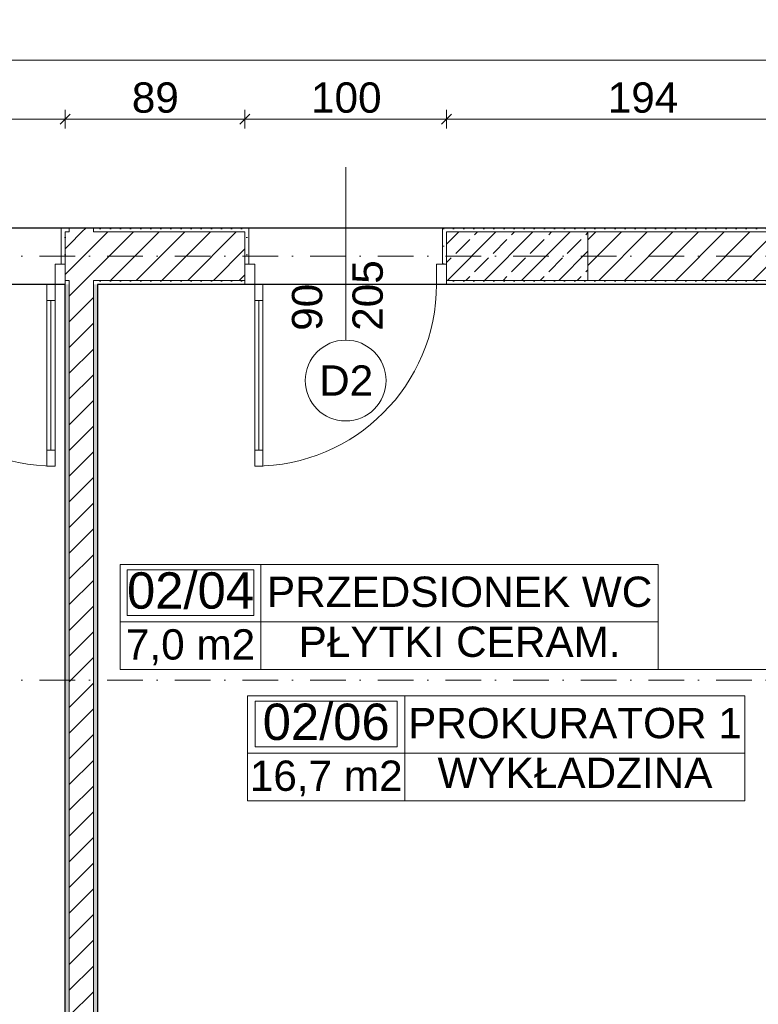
# Model space of a CAD drawing. Header units: millimetres. Extents: x -126905 to -83905, y -179170 to 5194.
# Tile 10 of 56: x -118674 to -115015, y -101571 to -96696. Entities that reach past the tile are written whole.
import ezdxf
from ezdxf.enums import TextEntityAlignment as Align

# ---------------------------------------------------------------- set-up
doc = ezdxf.new("R2010")
doc.units = ezdxf.units.MM
doc.header["$MEASUREMENT"] = 0
doc.linetypes.add('Kropki i Kreski', pattern=[335.138881, 176.388884, -88.194442, 0, -70.555556])
for name, color, linetype, lineweight in [('Nowe_Drzwi Archicad_Nr_pióra__3', 7, 'Continuous', 13), ('Nowe_Konstrukcja - Słupy_Nr_pióra__21', 7, 'Continuous', 20), ('Nowe_Konstrukcja - Słupy_Nr_pióra__4', 8, 'Continuous', 13), ('Nowe_Konstrukcja - Słupy_Nr_pióra__41', 7, 'Continuous', 13), ('Nowe_Konstrukcja - Ściany zew_Nr_pióra__21', 7, 'Continuous', 20), ('Nowe_Konstrukcja - Ściany zew_Nr_pióra__3', 7, 'Continuous', 13), ('Nowe_Osie_Nr_pióra__4', 8, 'Continuous', 13), ('Nowe_Wymiarowanie - Ogólne_Nr_pióra__42', 8, 'Continuous', 25), ('Nowe_zagospodarowanie_Nr_pióra__21', 7, 'Continuous', 20), ('Nowe_Znaczniki drzwi Archicada_Nr_pióra__2', 8, 'Continuous', 15), ('Nowe_Znaczniki drzwi Archicada_Nr_pióra__7', 7, 'Continuous', 35)]:
    doc.layers.add(name, color=color, linetype=linetype, lineweight=lineweight)
for name, color, linetype in [('Nowe_Elementy Modelu - Strefy', 7, 'Continuous'), ('Nowe_Konstrukcja - Słupy', 7, 'Continuous'), ('Nowe_Konstrukcja - Ściany zew', 7, 'Continuous'), ('Nowe_Osie', 7, 'Continuous'), ('Nowe_Wymiarowanie - Ogólne', 7, 'Continuous'), ('Nowe_zagospodarowanie', 7, 'Continuous'), ('Nowe_Znaczniki drzwi Archicada', 7, 'Continuous')]:
    doc.layers.add(name, color=color, linetype=linetype)
for name, color, linetype, lineweight, true_color in [('Nowe_Elementy Modelu - Strefy_Nr_pióra__58', 7, 'Continuous', 25, 0xdf0000), ('Nowe_Konstrukcja - Słupy_Nr_pióra__101', 250, 'Continuous', 13, 0x333333), ('Nowe_Konstrukcja - Ściany zew_Nr_pióra__23', 7, 'Continuous', 13, 0x858585), ('Nowe_Metryczki pomieszczeń Archicada_Nr_pióra__81', 7, 'Continuous', 13, 0x6a6a6a), ('Nowe_Wymiarowanie - Ogólne_Nr_pióra__81', 7, 'Continuous', 13, 0x6a6a6a), ('Nowe_Znaczniki drzwi Archicada_Nr_pióra__81', 7, 'Continuous', 13, 0x6a6a6a)]:
    doc.layers.add(name, color=color, linetype=linetype, lineweight=lineweight, true_color=true_color)
doc.styles.add('STYL_AUTOMATYCZNY_1', font='arial.ttf')
doc.styles.add('STYL_AUTOMATYCZNY_2', font='arial.ttf')
doc.dimstyles.new('STYL_AUTOMATYCZNY__1', dxfattribs={"dimtxt": 150, "dimasz": 47.5, "dimexe": 0.18, "dimexo": 0.0625, "dimgap": 0, "dimtad": 1, "dimdec": 0, "dimlfac": 0.1, "dimzin": 0, "dimdsep": 46, "dimtxsty": 'STYL_AUTOMATYCZNY_1', "dimblk": 'ARROWHEAD_6', "dimblk1": 'ARROWHEAD_6', "dimblk2": 'ARROWHEAD_6', "dimcen": 0.09, "dimse1": 1, "dimse2": 1, "dimclrd": 256, "dimclre": 256, "dimclrt": 8, "dimazin": 0, "dimtfac": 1, "dimtdec": 4, "dimtmove": 0, "dimatfit": 3, "dimfxl": 0, "dimtolj": 1, "dimtzin": 0, "dimarcsym": 0})
doc.dimstyles.new('STYL_AUTOMATYCZNY__2', dxfattribs={"dimtxt": 150, "dimasz": 47.5, "dimexe": 0.18, "dimexo": 0.0625, "dimgap": 0, "dimtad": 1, "dimtih": 1, "dimtoh": 1, "dimdec": 0, "dimlfac": 0.1, "dimzin": 0, "dimdsep": 46, "dimtxsty": 'STYL_AUTOMATYCZNY_1', "dimblk": 'ARROWHEAD_6', "dimblk1": 'ARROWHEAD_6', "dimblk2": 'ARROWHEAD_6', "dimcen": 0.09, "dimse1": 1, "dimse2": 1, "dimclrd": 256, "dimclre": 256, "dimclrt": 8, "dimazin": 0, "dimtfac": 1, "dimtdec": 4, "dimtmove": 0, "dimatfit": 3, "dimfxl": 0, "dimtolj": 1, "dimtzin": 0, "dimarcsym": 0})
doc.dimstyles.new('STYL_AUTOMATYCZNY__3', dxfattribs={"dimtxt": 150, "dimasz": 47.5, "dimexe": 0.18, "dimexo": 0.0625, "dimgap": 0, "dimtad": 1, "dimdec": 0, "dimlfac": 0.1, "dimzin": 0, "dimdsep": 46, "dimtxsty": 'STYL_AUTOMATYCZNY_1', "dimblk": 'ARROWHEAD_6', "dimblk1": 'ARROWHEAD_6', "dimblk2": 'ARROWHEAD_6', "dimcen": 0.09, "dimse1": 1, "dimse2": 1, "dimclrd": 256, "dimclre": 256, "dimclrt": 8, "dimazin": 0, "dimtfac": 1, "dimtdec": 4, "dimtmove": 2, "dimatfit": 3, "dimfxl": 0, "dimtolj": 1, "dimtzin": 0, "dimarcsym": 0})
pattern_1 = [(45, (0, 0), (-63.63961, 63.63961), [])]
pattern_2 = [(0, (0, 0), (0, 86.60254), [0, -50]), (0, (25, 43.3), (0, 86.60254), [0, -50])]
pattern_3 = [(45, (0, 0), (-91.92388, 91.92388), []), (45, (-45.96, 45.96), (-91.92388, 91.92388), [97.5, -32.5])]

# ---------------------------------------------------------------- blocks, each defined once
blk = doc.blocks.new('PRZEDSIONEK WC_02_04_2_1', base_point=(-117479.1, -99677.1))
at = {"layer": 'Nowe_Metryczki pomieszczeń Archicada_Nr_pióra__81', "color": 251, "linetype": 'Continuous', "lineweight": 13, "true_color": 0x6a6a6a}
for p, q in [((-118177.1, -99394.2), (-115511, -99394.2)), ((-118177.1, -99912.8), (-118177.1, -99394.2)), ((-117479.1, -99394.2), (-117479.1, -99912.8)), ((-115511, -99394.2), (-115511, -99912.8)), ((-118142.2, -99420.1), (-117514, -99420.1)), ((-118142.2, -99646.4), (-118142.2, -99420.1)), ((-117514, -99420.1), (-117514, -99646.4)), ((-118177.1, -99677.1), (-115511, -99677.1)), ((-117514, -99646.4), (-118142.2, -99646.4)), ((-115511, -99912.8), (-118177.1, -99912.8))]:
    blk.add_line(p, q, dxfattribs=at)
at = {"layer": 'Nowe_Metryczki pomieszczeń Archicada_Nr_pióra__81', "color": 251, "lineweight": 13, "true_color": 0x6a6a6a}
for tag, height, style, p in [('ROOM_NUMBER', 180, 'STYL_AUTOMATYCZNY_2', (-117828.1, -99522.1)), ('ROOM_NAME', 150, 'STYL_AUTOMATYCZNY_1', (-116495, -99528.3)), ('floor_f', 150, 'STYL_AUTOMATYCZNY_1', (-116495, -99775.8)), ('ROOM_CALC_AREA', 150, 'STYL_AUTOMATYCZNY_1', (-117828.1, -99789.1))]:
    blk.add_attdef(tag, text='', height=height, dxfattribs=dict(at, style=style)).set_placement(p, align=Align.MIDDLE_CENTER)
blk = doc.blocks.new('PROKURATOR 1_02_06_6_1', base_point=(-116765.6, -100327.2))
at = {"layer": 'Nowe_Metryczki pomieszczeń Archicada_Nr_pióra__81', "color": 251, "linetype": 'Continuous', "lineweight": 13, "true_color": 0x6a6a6a}
for p, q in [((-117546.1, -100044.3), (-115081.3, -100044.3)), ((-117546.1, -100562.9), (-117546.1, -100044.3)), ((-117507.1, -100070.2), (-116804.6, -100070.2)), ((-117507.1, -100296.5), (-117507.1, -100070.2)), ((-116804.6, -100070.2), (-116804.6, -100296.5)), ((-116765.6, -100044.3), (-116765.6, -100562.9)), ((-115081.3, -100044.3), (-115081.3, -100562.9)), ((-116804.6, -100296.5), (-117507.1, -100296.5)), ((-117546.1, -100327.2), (-115081.3, -100327.2)), ((-115081.3, -100562.9), (-117546.1, -100562.9))]:
    blk.add_line(p, q, dxfattribs=at)
at = {"layer": 'Nowe_Metryczki pomieszczeń Archicada_Nr_pióra__81', "color": 251, "lineweight": 13, "true_color": 0x6a6a6a}
for tag, height, style, p in [('ROOM_NUMBER', 180, 'STYL_AUTOMATYCZNY_2', (-117155.9, -100172.2)), ('ROOM_NAME', 150, 'STYL_AUTOMATYCZNY_1', (-115923.5, -100178.4)), ('ROOM_CALC_AREA', 150, 'STYL_AUTOMATYCZNY_1', (-117155.9, -100439.2)), ('floor_f', 150, 'STYL_AUTOMATYCZNY_1', (-115923.5, -100424.7))]:
    blk.add_attdef(tag, text='', height=height, dxfattribs=dict(at, style=style)).set_placement(p, align=Align.MIDDLE_CENTER)
blk = doc.blocks.new('Drzwi 27')
at = {"layer": 'Nowe_Drzwi Archicad_Nr_pióra__3', "color": 7, "linetype": 'Continuous', "lineweight": 13}
for p, q in [((410, 820), (410, 900)), ((410, 900), (450, 900)), ((450, 900), (450, 820)), ((450, 820), (410, 820)), ((430, 820), (430, 80)), ((410, 0), (410, 80)), ((410, 80), (450, 80)), ((450, 80), (450, 0)), ((-450, 0), (-500, 0)), ((-500, 0), (-500, -100)), ((-500, 0), (-500, -20)), ((-500, 0), (-500, -20)), ((-450, -100), (-450, 0)), ((450, 0), (410, 0)), ((500, 0), (450, 0)), ((450, 0), (450, -100)), ((500, -100), (500, 0)), ((500, 0), (500, -20)), ((500, 0), (500, -20)), ((-500, -20), (-500, -100)), ((-500, -20), (-500, -100)), ((500, -20), (500, -100)), ((500, -20), (500, -100)), ((-500, -100), (-450, -100)), ((-480, -100), (-480, -280)), ((450, -100), (500, -100)), ((480, -100), (480, -280)), ((-500, -280), (-480, -280)), ((500, -280), (480, -280))]:
    blk.add_line(p, q, dxfattribs=at)
at = {"layer": 'Nowe_Drzwi Archicad_Nr_pióra__3', "color": 7, "linetype": 'Continuous', "lineweight": 13, "flags": 128}
for points in [[(430, 820), (430, 80), (410, 80), (410, 820)], [(450, 820), (450, 80), (430, 80), (430, 820)]]:
    blk.add_lwpolyline(points, close=True, dxfattribs=at)
at = {"layer": 'Nowe_Drzwi Archicad_Nr_pióra__3', "color": 7, "linetype": 'Continuous', "lineweight": 13}
blk.add_arc((450, 0), 900, 90, 180, dxfattribs=at)
blk = doc.blocks.new('Znacznik D 27_4')
at = {"layer": 'Nowe_Znaczniki drzwi Archicada_Nr_pióra__2', "color": 8, "linetype": 'Continuous', "lineweight": 15, "flags": 128}
blk.add_lwpolyline([(200, 476, 1), (-200, 476, 1)], format="xyb", close=True, dxfattribs=at)
at = {"layer": 'Nowe_Znaczniki drzwi Archicada_Nr_pióra__81', "color": 251, "linetype": 'Continuous', "lineweight": 13, "true_color": 0x6a6a6a}
blk.add_line((0, 276), (0, -580), dxfattribs=at)
at = {"layer": 'Nowe_Znaczniki drzwi Archicada_Nr_pióra__7', "color": 7, "lineweight": 35, "char_height": 150, "attachment_point": 7, "style": 'STYL_AUTOMATYCZNY_1'}
for s, insert, rotation in [('\\A1;{\\pql;\\pt0;\\fArial|b0|i0|c238|p0;\\W1.000000;D2\\fArial|b0|i0|c238|p0;\\W1.000000;\\fArial|b0|i0|c238|p0;\\W1.000000;\\fArial|b0|i0|c238|p0;\\W1.000000;}', (131.5, 551), 180), ('\\A1;{\\pql;\\pt0;\\fArial|b0|i0|c238|p0;\\W1.000000;205\\fArial|b0|i0|c238|p0;\\W1.000000;\\A1{\\H.66x;\\S^  ;}\\fArial|b0|i0|c238|p0;\\W1.000000;\\fArial|b0|i0|c238|p0;\\W1.000000;}', (-227.5, 229.9), 270), ('\\A1;{\\pql;\\pt0;\\fArial|b0|i0|c238|p0;\\W1.000000;90\\fArial|b0|i0|c238|p0;\\W1.000000;\\A1{\\H.66x;\\S^  ;}\\fArial|b0|i0|c238|p0;\\W1.000000;\\fArial|b0|i0|c238|p0;\\W1.000000;}', (72.5, 229.9), 270)]:
    blk.add_mtext(s, dxfattribs=dict(at, insert=insert, rotation=rotation))
blk = doc.blocks.new('Ściana_6_1', base_point=(-112029.5, -97866.6))
at = {"layer": 'Nowe_Konstrukcja - Ściany zew_Nr_pióra__23', "linetype": 'Continuous', "lineweight": 13, "true_color": 0x858585}
h = blk.add_hatch(dxfattribs=at)
h.set_pattern_fill('Tynk_0001', color=252, style=0, pattern_type=2)
h.set_pattern_definition(pattern_2)
h.paths.add_polyline_path([(-118449.5, -97726.6), (-118469.5, -97726.6), (-118469.5, -97906.6), (-118449.5, -97906.6), (-118449.5, -97746.6)])
h = blk.add_hatch(dxfattribs=at)
h.set_pattern_fill('Tynk_0001', color=252, style=0, pattern_type=2)
h.set_pattern_definition(pattern_2)
h.paths.add_polyline_path([(-117559.5, -97726.6), (-118289.5, -97726.6), (-118289.5, -97746.6), (-117559.5, -97746.6)])
h = blk.add_hatch(dxfattribs=at)
h.set_pattern_fill('Tynk_0001', color=252, style=0, pattern_type=2)
h.set_pattern_definition(pattern_2)
h.paths.add_polyline_path([(-117559.5, -97726.6), (-117559.5, -97746.6), (-117559.5, -97906.6), (-117539.5, -97906.6), (-117539.5, -97726.6)])
h = blk.add_hatch(dxfattribs=at)
h.set_pattern_fill('Tynk_0001', color=252, style=0, pattern_type=2)
h.set_pattern_definition(pattern_2)
h.paths.add_polyline_path([(-116579.5, -97726.6), (-116579.5, -97906.6), (-116559.5, -97906.6), (-116559.5, -97746.6), (-116559.5, -97726.6)])
h = blk.add_hatch(dxfattribs=at)
h.set_pattern_fill('Tynk_0001', color=252, style=0, pattern_type=2)
h.set_pattern_definition(pattern_2)
h.paths.add_polyline_path([(-116559.5, -97726.6), (-116559.5, -97746.6), (-114829.5, -97746.6), (-114829.5, -97726.6)])
h = blk.add_hatch(dxfattribs=at)
h.set_pattern_fill('Bloczki_ceramiczne_0001', color=252, style=0, pattern_type=2)
h.set_pattern_definition(pattern_1)
h.paths.add_polyline_path([(-118449.5, -97746.6), (-118449.5, -97986.6), (-118429.5, -97986.6), (-118429.5, -97746.6)])
h = blk.add_hatch(dxfattribs=at)
h.set_pattern_fill('Bloczki_ceramiczne_0001', color=252, style=0, pattern_type=2)
h.set_pattern_definition(pattern_1)
h.paths.add_polyline_path([(-118309.5, -97746.6), (-118309.5, -97986.6), (-118289.5, -97986.6), (-118289.5, -97746.6)])
h = blk.add_hatch(dxfattribs=at)
h.set_pattern_fill('Bloczki_ceramiczne_0001', color=252, style=0, pattern_type=2)
h.set_pattern_definition(pattern_1)
h.paths.add_polyline_path([(-118289.5, -97746.6), (-118289.5, -97986.6), (-117559.5, -97986.6), (-117559.5, -97906.6), (-117559.5, -97746.6)])
h = blk.add_hatch(dxfattribs=at)
h.set_pattern_fill('Bloczki_ceramiczne_0001', color=252, style=0, pattern_type=2)
h.set_pattern_definition(pattern_1)
h.paths.add_polyline_path([(-114829.5, -97746.6), (-116559.5, -97746.6), (-116559.5, -97746.7), (-115859.5, -97746.7), (-115859.5, -97986.6), (-114829.5, -97986.6)])
h = blk.add_hatch(dxfattribs=at)
h.set_pattern_fill('Tynk_0001', color=252, style=0, pattern_type=2)
h.set_pattern_definition(pattern_2)
h.paths.add_polyline_path([(-117559.5, -97986.6), (-118289.5, -97986.6), (-118289.5, -98006.6), (-117559.5, -98006.6)])
h = blk.add_hatch(dxfattribs=at)
h.set_pattern_fill('Tynk_0001', color=252, style=0, pattern_type=2)
h.set_pattern_definition(pattern_2)
h.paths.add_polyline_path([(-115859.5, -97986.7), (-116559.5, -97986.7), (-116559.5, -98006.6), (-114829.5, -98006.6), (-114829.5, -97986.6), (-115859.5, -97986.6)])
at = {"layer": 'Nowe_Konstrukcja - Ściany zew_Nr_pióra__21', "color": 7, "linetype": 'Continuous', "lineweight": 20}
for p, q in [((-118469.5, -97906.6), (-118469.5, -97726.6)), ((-118449.5, -97726.6), (-118469.5, -97726.6)), ((-117559.5, -97726.6), (-117539.5, -97726.6)), ((-117539.5, -97906.6), (-117539.5, -97726.6)), ((-116579.5, -97906.6), (-116579.5, -97726.6)), ((-116559.5, -97726.6), (-116579.5, -97726.6)), ((-118449.5, -97906.6), (-118469.5, -97906.6)), ((-118449.5, -97986.6), (-118449.5, -97906.6)), ((-117559.5, -97906.6), (-117539.5, -97906.6)), ((-117559.5, -97986.6), (-117559.5, -97906.6)), ((-116559.5, -97906.6), (-116579.5, -97906.6)), ((-116559.5, -97986.6), (-116559.5, -97906.6)), ((-118449.5, -98006.6), (-118449.5, -97986.6)), ((-117559.5, -98006.6), (-117559.5, -97986.6)), ((-116559.5, -98006.6), (-116559.5, -97986.6))]:
    blk.add_line(p, q, dxfattribs=at)
at = {"layer": 'Nowe_Konstrukcja - Ściany zew_Nr_pióra__21', "color": 7, "linetype": 'Continuous', "lineweight": 20, "flags": 128}
for points in [[(-117559.5, -97726.6), (-118289.5, -97726.6)], [(-114829.5, -97726.6), (-116559.5, -97726.6)], [(-118289.5, -98006.6), (-117559.5, -98006.6)], [(-116559.5, -98006.6), (-114829.5, -98006.6)]]:
    blk.add_lwpolyline(points, dxfattribs=at)
at = {"layer": 'Nowe_Konstrukcja - Ściany zew_Nr_pióra__3', "color": 7, "linetype": 'Continuous', "lineweight": 13}
for p, q in [((-118429.5, -97746.6), (-118449.5, -97746.6)), ((-118449.5, -97746.6), (-118449.5, -97906.6)), ((-118289.5, -97746.6), (-118309.5, -97746.6)), ((-117559.5, -97746.6), (-118289.5, -97746.6)), ((-117559.5, -97746.6), (-117559.5, -97906.6)), ((-114829.5, -97746.6), (-116559.5, -97746.6)), ((-116559.5, -97746.6), (-116559.5, -97906.6)), ((-118449.5, -97986.6), (-118429.5, -97986.6)), ((-118309.5, -97986.6), (-118289.5, -97986.6)), ((-118289.5, -97986.6), (-117559.5, -97986.6)), ((-115859.5, -97986.6), (-114829.5, -97986.6))]:
    blk.add_line(p, q, dxfattribs=at)
at = {"layer": 'Nowe_Drzwi Archicad_Nr_pióra__3', "color": 7, "linetype": 'Continuous', "lineweight": 13, "xscale": -1, "zscale": 1000, "rotation": 179.9999999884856}
blk.add_blockref('Drzwi 27', (-118949.5, -98006.6), dxfattribs=at)
at = {"layer": 'Nowe_Drzwi Archicad_Nr_pióra__3', "color": 7, "linetype": 'Continuous', "lineweight": 13, "zscale": 1000, "rotation": 179.9999999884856}
blk.add_blockref('Drzwi 27', (-117059.5, -98006.6), dxfattribs=at)
at = {"layer": 'Nowe_Znaczniki drzwi Archicada', "color": 251, "lineweight": 13, "true_color": 0x6a6a6a, "rotation": 180}
blk.add_blockref('Znacznik D 27_4', (-117059.5, -98006.6), dxfattribs=at)
blk = doc.blocks.new('Ściana_15_1', base_point=(-118289.5, -102966.6))
at = {"layer": 'Nowe_Konstrukcja - Ściany zew_Nr_pióra__23', "linetype": 'Continuous', "lineweight": 13, "true_color": 0x858585}
h = blk.add_hatch(dxfattribs=at)
h.set_pattern_fill('Tynk_0001', color=252, style=0, pattern_type=2)
h.set_pattern_definition(pattern_2)
h.paths.add_polyline_path([(-118449.5, -97726.6), (-118449.5, -97746.6), (-118429.5, -97746.6), (-118429.5, -97726.6)])
h = blk.add_hatch(dxfattribs=at)
h.set_pattern_fill('Bloczki_ceramiczne_0001', color=252, style=0, pattern_type=2)
h.set_pattern_definition(pattern_1)
h.paths.add_polyline_path([(-118309.5, -97746.6), (-118309.5, -97726.6), (-118429.5, -97726.6), (-118429.5, -97746.6)])
h = blk.add_hatch(dxfattribs=at)
h.set_pattern_fill('Tynk_0001', color=252, style=0, pattern_type=2)
h.set_pattern_definition(pattern_2)
h.paths.add_polyline_path([(-118309.5, -97726.6), (-118309.5, -97746.6), (-118289.5, -97746.6), (-118289.5, -97726.6)])
h = blk.add_hatch(dxfattribs=at)
h.set_pattern_fill('Bloczki_ceramiczne_0001', color=252, style=0, pattern_type=2)
h.set_pattern_definition(pattern_1)
h.paths.add_polyline_path([(-118429.5, -97746.6), (-118429.5, -97986.6), (-118309.5, -97986.6), (-118309.5, -97746.6)])
h = blk.add_hatch(dxfattribs=at)
h.set_pattern_fill('Tynk_0001', color=252, style=0, pattern_type=2)
h.set_pattern_definition(pattern_2)
h.paths.add_polyline_path([(-118449.5, -97986.6), (-118449.5, -98006.6), (-118429.5, -98006.6), (-118429.5, -97986.6)])
h = blk.add_hatch(dxfattribs=at)
h.set_pattern_fill('Tynk_0001', color=252, style=0, pattern_type=2)
h.set_pattern_definition(pattern_2)
h.paths.add_polyline_path([(-118449.5, -98006.6), (-118449.5, -102826.6), (-118429.5, -102826.6), (-118429.5, -98006.6)])
h = blk.add_hatch(dxfattribs=at)
h.set_pattern_fill('Bloczki_ceramiczne_0001', color=252, style=0, pattern_type=2)
h.set_pattern_definition(pattern_1)
h.paths.add_polyline_path([(-118429.5, -97986.6), (-118429.5, -102826.6), (-118309.5, -102826.6), (-118309.5, -97986.6)])
h = blk.add_hatch(dxfattribs=at)
h.set_pattern_fill('Tynk_0001', color=252, style=0, pattern_type=2)
h.set_pattern_definition(pattern_2)
h.paths.add_polyline_path([(-118309.5, -97986.6), (-118309.5, -98006.6), (-118289.5, -98006.6), (-118289.5, -97986.6)])
h = blk.add_hatch(dxfattribs=at)
h.set_pattern_fill('Tynk_0001', color=252, style=0, pattern_type=2)
h.set_pattern_definition(pattern_2)
h.paths.add_polyline_path([(-118309.5, -98006.6), (-118309.5, -102826.6), (-118289.5, -102826.6), (-118289.5, -98006.6)])
at = {"layer": 'Nowe_Konstrukcja - Ściany zew_Nr_pióra__21', "color": 7, "linetype": 'Continuous', "lineweight": 20, "flags": 128}
for points in [[(-118429.5, -97726.6), (-118449.5, -97726.6)], [(-118309.5, -97726.6), (-118429.5, -97726.6)], [(-118289.5, -97726.6), (-118309.5, -97726.6)], [(-118449.5, -98006.6), (-118449.5, -102826.6)], [(-118289.5, -102826.6), (-118289.5, -98006.6)]]:
    blk.add_lwpolyline(points, dxfattribs=at)
at = {"layer": 'Nowe_Konstrukcja - Ściany zew_Nr_pióra__3', "color": 7, "linetype": 'Continuous', "lineweight": 13}
for p, q in [((-118429.5, -97726.6), (-118429.5, -97746.6)), ((-118309.5, -97746.6), (-118309.5, -97726.6)), ((-118429.5, -97746.6), (-118449.5, -97746.6)), ((-118289.5, -97746.6), (-118309.5, -97746.6)), ((-118449.5, -97986.6), (-118429.5, -97986.6)), ((-118429.5, -97986.6), (-118429.5, -102826.6)), ((-118309.5, -97986.6), (-118289.5, -97986.6)), ((-118309.5, -102826.6), (-118309.5, -97986.6))]:
    blk.add_line(p, q, dxfattribs=at)
blk = doc.blocks.new('Standardowy znacznik osi_5')
at = {"layer": 'Nowe_Osie_Nr_pióra__4', "color": 8, "linetype": 'Kropki i Kreski', "lineweight": 13}
blk.add_line((1000, 0), (32849.3, 0), dxfattribs=at)
at = {"layer": 'Nowe_Osie_Nr_pióra__4', "color": 8, "lineweight": 13, "style": 'STYL_AUTOMATYCZNY_1'}
for tag, p in [('AC_MarkerText_1_0', (-250, -239.3)), ('AC_MarkerText_1_1', (34099.3, -239.3))]:
    blk.add_attdef(tag, text='', height=250, rotation=180, dxfattribs=at).set_placement(p, align=Align.TOP_CENTER)
blk = doc.blocks.new('Polilinia_4_1', base_point=(-115511, -99912.8))
at = {"layer": 'Nowe_zagospodarowanie', "linetype": 'Continuous', "lineweight": 0, "true_color": 0x000000}
blk.add_hatch(color=18, dxfattribs=at).paths.add_polyline_path([(-114488.1, -99912.8), (-114484.3, -99931.9), (-114473.4, -99948.1), (-114457.2, -99959), (-114438.1, -99962.8), (-114418.9, -99959), (-114402.7, -99948.1), (-114391.9, -99931.9), (-114388.1, -99912.8), (-114391.9, -99893.6), (-114402.7, -99877.4), (-114418.9, -99866.6), (-114438.1, -99862.8), (-114457.2, -99866.6), (-114473.4, -99877.4), (-114484.3, -99893.6)])
at = {"layer": 'Nowe_zagospodarowanie_Nr_pióra__21', "color": 7, "linetype": 'Continuous', "lineweight": 20, "flags": 128}
blk.add_lwpolyline([(-115511, -99912.8), (-114488.1, -99912.8)], dxfattribs=at)
at = {"layer": 'Nowe_zagospodarowanie_Nr_pióra__21', "color": 7, "linetype": 'Continuous', "lineweight": 20}
blk.add_circle((-114438.1, -99912.8), 50, dxfattribs=at)
blk = doc.blocks.new('*D233')
at = {"layer": 'Nowe_Wymiarowanie - Ogólne_Nr_pióra__81', "color": 251, "linetype": 'Continuous', "lineweight": 13, "true_color": 0x6a6a6a}
for p, q in [((-121784.5, -92321.4), (-121834.5, -92371.4)), ((-121809.5, -92393.3), (-121809.5, -92299.5)), ((-117694.5, -92321.4), (-117744.5, -92371.4)), ((-122049.5, -92346.4), (-121809.5, -92346.4)), ((-121809.5, -92346.4), (-117719.5, -92346.4))]:
    blk.add_line(p, q, dxfattribs=at)
at = {"layer": 'Nowe_Wymiarowanie - Ogólne_Nr_pióra__42', "color": 8, "lineweight": 25, "char_height": 150, "attachment_point": 7, "style": 'STYL_AUTOMATYCZNY_1'}
for s, insert in [('\\A1;{\\pql;\\fArial|b0|i0|c238|p0;\\W1.000000;409}', (-120050.5, -92316.4)), ('\\A1;{\\pql;\\fArial|b0|i0|c238|p0;\\W1.000000;12}', (-117973.3, -92316.4))]:
    blk.add_mtext(s, dxfattribs=dict(at, insert=insert))
blk = doc.blocks.new('ARROWHEAD_6')
at = {"color": 0, "linetype": 'Continuous', "lineweight": 0}
for p, q in [((0, 0), (-1, 0)), ((-0.5, -0.5), (0.5, 0.5))]:
    blk.add_line(p, q, dxfattribs=at)
blk = doc.blocks.new('*D263')
at = {"layer": 'Nowe_Wymiarowanie - Ogólne_Nr_pióra__81', "color": 251, "linetype": 'Continuous', "lineweight": 13, "true_color": 0x6a6a6a}
for p, q in [((-119449.5, -97235.5), (-119449.5, -97141.7)), ((-118449.5, -97235.5), (-118449.5, -97141.7)), ((-119424.5, -97163.6), (-119474.5, -97213.6)), ((-119449.5, -97188.6), (-118449.5, -97188.6)), ((-118424.5, -97163.6), (-118474.5, -97213.6))]:
    blk.add_line(p, q, dxfattribs=at)
at = {"layer": 'Nowe_Wymiarowanie - Ogólne_Nr_pióra__42', "color": 8, "lineweight": 25, "insert": (-119121.1, -97158.6), "char_height": 150, "attachment_point": 7, "style": 'STYL_AUTOMATYCZNY_1'}
blk.add_mtext('\\A1;{\\pql;\\fArial|b0|i0|c238|p0;\\W1.000000;100}', dxfattribs=at)
blk = doc.blocks.new('*D264')
at = {"layer": 'Nowe_Wymiarowanie - Ogólne_Nr_pióra__81', "color": 251, "linetype": 'Continuous', "lineweight": 13, "true_color": 0x6a6a6a}
for p, q in [((-118449.5, -97235.5), (-118449.5, -97141.7)), ((-117559.5, -97235.5), (-117559.5, -97141.7)), ((-118424.5, -97163.6), (-118474.5, -97213.6)), ((-118449.5, -97188.6), (-117559.5, -97188.6)), ((-117534.5, -97163.6), (-117584.5, -97213.6))]:
    blk.add_line(p, q, dxfattribs=at)
at = {"layer": 'Nowe_Wymiarowanie - Ogólne_Nr_pióra__42', "color": 8, "lineweight": 25, "insert": (-118118.9, -97158.6), "char_height": 150, "attachment_point": 7, "style": 'STYL_AUTOMATYCZNY_1'}
blk.add_mtext('\\A1;{\\pql;\\fArial|b0|i0|c238|p0;\\W1.000000;89}', dxfattribs=at)
blk = doc.blocks.new('*D265')
at = {"layer": 'Nowe_Wymiarowanie - Ogólne_Nr_pióra__81', "color": 251, "linetype": 'Continuous', "lineweight": 13, "true_color": 0x6a6a6a}
for p, q in [((-117559.5, -97235.5), (-117559.5, -97141.7)), ((-116559.5, -97235.5), (-116559.5, -97141.7)), ((-117534.5, -97163.6), (-117584.5, -97213.6)), ((-117559.5, -97188.6), (-116559.5, -97188.6)), ((-116534.5, -97163.6), (-116584.5, -97213.6))]:
    blk.add_line(p, q, dxfattribs=at)
at = {"layer": 'Nowe_Wymiarowanie - Ogólne_Nr_pióra__42', "color": 8, "lineweight": 25, "insert": (-117231.1, -97158.6), "char_height": 150, "attachment_point": 7, "style": 'STYL_AUTOMATYCZNY_1'}
blk.add_mtext('\\A1;{\\pql;\\fArial|b0|i0|c238|p0;\\W1.000000;100}', dxfattribs=at)
blk = doc.blocks.new('*D266')
at = {"layer": 'Nowe_Wymiarowanie - Ogólne_Nr_pióra__81', "color": 251, "linetype": 'Continuous', "lineweight": 13, "true_color": 0x6a6a6a}
for p, q in [((-116559.5, -97235.5), (-116559.5, -97141.7)), ((-114619.5, -97235.5), (-114619.5, -97141.7)), ((-116534.5, -97163.6), (-116584.5, -97213.6)), ((-116559.5, -97188.6), (-114619.5, -97188.6)), ((-114594.5, -97163.6), (-114644.5, -97213.6))]:
    blk.add_line(p, q, dxfattribs=at)
at = {"layer": 'Nowe_Wymiarowanie - Ogólne_Nr_pióra__42', "color": 8, "lineweight": 25, "insert": (-115761.1, -97158.6), "char_height": 150, "attachment_point": 7, "style": 'STYL_AUTOMATYCZNY_1'}
blk.add_mtext('\\A1;{\\pql;\\fArial|b0|i0|c238|p0;\\W1.000000;194}', dxfattribs=at)
blk = doc.blocks.new('*D277')
at = {"layer": 'Nowe_Wymiarowanie - Ogólne_Nr_pióra__81', "color": 251, "linetype": 'Continuous', "lineweight": 13, "true_color": 0x6a6a6a}
for p, q in [((-121789.5, -96942.8), (-121789.5, -96849)), ((-95969.5, -96942.8), (-95969.5, -96849)), ((-121827, -96895.9), (-121789.5, -96895.9)), ((-121764.5, -96870.9), (-121814.5, -96920.9)), ((-121789.5, -96895.9), (-95969.5, -96895.9)), ((-95994.5, -96920.9), (-95944.5, -96870.9)), ((-95969.5, -96895.9), (-95932, -96895.9))]:
    blk.add_line(p, q, dxfattribs=at)
at = {"layer": 'Nowe_Wymiarowanie - Ogólne_Nr_pióra__42', "color": 8, "lineweight": 25, "insert": (-109136.9, -96865.9), "char_height": 150, "attachment_point": 7, "style": 'STYL_AUTOMATYCZNY_1'}
blk.add_mtext('\\A1;{\\pql;\\fArial|b0|i0|c238|p0;\\W1.000000;2\xa0582}', dxfattribs=at)
blk = doc.blocks.new('*D279')
at = {"layer": 'Nowe_Wymiarowanie - Ogólne_Nr_pióra__81', "color": 251, "linetype": 'Continuous', "lineweight": 13, "true_color": 0x6a6a6a}
for p, q in [((-121784.5, -102352.4), (-121834.5, -102402.4)), ((-121809.5, -102424.3), (-121809.5, -102330.5)), ((-118404.5, -102352.4), (-118454.5, -102402.4)), ((-118429.5, -102424.3), (-118429.5, -102330.5)), ((-122049.5, -102377.4), (-121809.5, -102377.4)), ((-121809.5, -102377.4), (-118429.5, -102377.4))]:
    blk.add_line(p, q, dxfattribs=at)
at = {"layer": 'Nowe_Wymiarowanie - Ogólne_Nr_pióra__42', "color": 8, "lineweight": 25, "char_height": 150, "attachment_point": 7, "style": 'STYL_AUTOMATYCZNY_1'}
for s, insert in [('\\A1;{\\pql;\\fArial|b0|i0|c238|p0;\\W1.000000;24}', (-121744, -102347.4)), ('\\A1;{\\pql;\\fArial|b0|i0|c238|p0;\\W1.000000;338}', (-120291.1, -102347.4)), ('\\A1;{\\pql;\\fArial|b0|i0|c238|p0;\\W1.000000;12}', (-118683.3, -102347.4))]:
    blk.add_mtext(s, dxfattribs=dict(at, insert=insert))
blk = doc.blocks.new('*D280')
at = {"layer": 'Nowe_Wymiarowanie - Ogólne_Nr_pióra__81', "color": 251, "linetype": 'Continuous', "lineweight": 13, "true_color": 0x6a6a6a}
for p, q in [((-118404.5, -102352.4), (-118454.5, -102402.4)), ((-118429.5, -102424.3), (-118429.5, -102330.5))]:
    blk.add_line(p, q, dxfattribs=at)
blk = doc.blocks.new('*D281')
at = {"layer": 'Nowe_Wymiarowanie - Ogólne_Nr_pióra__81', "color": 251, "linetype": 'Continuous', "lineweight": 13, "true_color": 0x6a6a6a}
for p, q in [((-118404.5, -102352.4), (-118454.5, -102402.4)), ((-118429.5, -102424.3), (-118429.5, -102330.5)), ((-118284.5, -102352.4), (-118334.5, -102402.4)), ((-118309.5, -102424.3), (-118309.5, -102330.5)), ((-118429.5, -102377.4), (-118309.5, -102377.4))]:
    blk.add_line(p, q, dxfattribs=at)
blk = doc.blocks.new('*D282')
at = {"layer": 'Nowe_Wymiarowanie - Ogólne_Nr_pióra__81', "color": 251, "linetype": 'Continuous', "lineweight": 13, "true_color": 0x6a6a6a}
for p, q in [((-118284.5, -102352.4), (-118334.5, -102402.4)), ((-118309.5, -102424.3), (-118309.5, -102330.5)), ((-114784.5, -102352.4), (-114834.5, -102402.4)), ((-114809.5, -102424.3), (-114809.5, -102330.5)), ((-118309.5, -102377.4), (-114809.5, -102377.4))]:
    blk.add_line(p, q, dxfattribs=at)
at = {"layer": 'Nowe_Wymiarowanie - Ogólne_Nr_pióra__42', "color": 8, "lineweight": 25, "char_height": 150, "attachment_point": 7, "style": 'STYL_AUTOMATYCZNY_1'}
for s, insert in [('\\A1;{\\pql;\\fArial|b0|i0|c238|p0;\\W1.000000;350}', (-116845.5, -102347.4)), ('\\A1;{\\pql;\\fArial|b0|i0|c238|p0;\\W1.000000;12}', (-115063.3, -102347.4))]:
    blk.add_mtext(s, dxfattribs=dict(at, insert=insert))
blk = doc.blocks.new('*D291')
at = {"layer": 'Nowe_Wymiarowanie - Ogólne_Nr_pióra__81', "color": 251, "linetype": 'Continuous', "lineweight": 13, "true_color": 0x6a6a6a}
for p, q in [((-121373.9, -97961.6), (-121323.9, -98011.6)), ((-121302.1, -97986.6), (-121395.8, -97986.6)), ((-121348.9, -102846.6), (-121348.9, -97986.6)), ((-121302.1, -102846.6), (-121395.8, -102846.6)), ((-121373.9, -102821.6), (-121323.9, -102871.6)), ((-121348.9, -102884.1), (-121348.9, -102846.6))]:
    blk.add_line(p, q, dxfattribs=at)
at = {"layer": 'Nowe_Wymiarowanie - Ogólne_Nr_pióra__42', "color": 8, "lineweight": 25, "char_height": 150, "attachment_point": 7, "rotation": 90, "style": 'STYL_AUTOMATYCZNY_1'}
for s, insert in [('\\A1;{\\pql;\\fArial|b0|i0|c238|p0;\\W1.000000;24}', (-121378.9, -98240.4)), ('\\A1;{\\pql;\\fArial|b0|i0|c238|p0;\\W1.000000;486}', (-121378.9, -100702.6))]:
    blk.add_mtext(s, dxfattribs=dict(at, insert=insert))
blk = doc.blocks.new('*D292')
at = {"layer": 'Nowe_Wymiarowanie - Ogólne_Nr_pióra__81', "color": 251, "linetype": 'Continuous', "lineweight": 13, "true_color": 0x6a6a6a}
for p, q in [((-121373.9, -97721.6), (-121323.9, -97771.6)), ((-121302.1, -97746.6), (-121395.8, -97746.6)), ((-121348.9, -97986.6), (-121348.9, -97746.6)), ((-121373.9, -97961.6), (-121323.9, -98011.6)), ((-121302.1, -97986.6), (-121395.8, -97986.6))]:
    blk.add_line(p, q, dxfattribs=at)
blk = doc.blocks.new('*D293')
at = {"layer": 'Nowe_Wymiarowanie - Ogólne_Nr_pióra__81', "color": 251, "linetype": 'Continuous', "lineweight": 13, "true_color": 0x6a6a6a}
for p, q in [((-121302.1, -96126.6), (-121395.8, -96126.6)), ((-121373.9, -96101.6), (-121323.9, -96151.6)), ((-121348.9, -97746.6), (-121348.9, -96126.6)), ((-121373.9, -97721.6), (-121323.9, -97771.6)), ((-121302.1, -97746.6), (-121395.8, -97746.6))]:
    blk.add_line(p, q, dxfattribs=at)
at = {"layer": 'Nowe_Wymiarowanie - Ogólne_Nr_pióra__42', "color": 8, "lineweight": 25, "char_height": 150, "attachment_point": 7, "rotation": 90, "style": 'STYL_AUTOMATYCZNY_1'}
for s, insert in [('\\A1;{\\pql;\\fArial|b0|i0|c238|p0;\\W1.000000;12}', (-121378.9, -96380.4)), ('\\A1;{\\pql;\\fArial|b0|i0|c238|p0;\\W1.000000;162}', (-121378.9, -97222.6))]:
    blk.add_mtext(s, dxfattribs=dict(at, insert=insert))
blk = doc.blocks.new('*D297')
at = {"layer": 'Nowe_Wymiarowanie - Ogólne_Nr_pióra__81', "color": 251, "linetype": 'Continuous', "lineweight": 13, "true_color": 0x6a6a6a}
for p, q in [((-112697.3, -98011.6), (-112747.3, -97961.6)), ((-112722.3, -97949.1), (-112722.3, -97986.6)), ((-112769.2, -97986.6), (-112675.4, -97986.6)), ((-112722.3, -97986.6), (-112722.3, -98618)), ((-112769.2, -98618), (-112675.4, -98618)), ((-112697.3, -98643), (-112747.3, -98593))]:
    blk.add_line(p, q, dxfattribs=at)
at = {"layer": 'Nowe_Wymiarowanie - Ogólne_Nr_pióra__42', "color": 8, "lineweight": 25, "insert": (-112747.3, -98267.5), "char_height": 150, "attachment_point": 7, "rotation": 90, "style": 'STYL_AUTOMATYCZNY_1'}
blk.add_mtext('\\A1;{\\pql;\\fArial|b0|i0|c238|p0;\\W1.000000;63}', dxfattribs=at)
blk = doc.blocks.new('Słup_8_1', base_point=(-116209.5, -97866.7))
at = {"layer": 'Nowe_Konstrukcja - Słupy_Nr_pióra__4', "linetype": 'Continuous', "lineweight": 13}
h = blk.add_hatch(dxfattribs=at)
h.set_pattern_fill('Beton_zbrojony_0001', color=8, style=0, pattern_type=2)
h.set_pattern_definition(pattern_3)
h.paths.add_polyline_path([(-116559.5, -97986.7), (-115859.5, -97986.7), (-115859.5, -97746.7), (-116559.5, -97746.7)])
at = {"layer": 'Nowe_Konstrukcja - Słupy_Nr_pióra__21', "color": 7, "linetype": 'Continuous', "lineweight": 20, "flags": 128}
blk.add_lwpolyline([(-116559.5, -97986.7), (-115859.5, -97986.7), (-115859.5, -97746.7), (-116559.5, -97746.7)], close=True, dxfattribs=at)
blk = doc.blocks.new('Słup_10_1', base_point=(-116209.5, -97866.7))
at = {"layer": 'Nowe_Konstrukcja - Słupy_Nr_pióra__4', "linetype": 'Continuous', "lineweight": 13}
h = blk.add_hatch(dxfattribs=at)
h.set_pattern_fill('Beton_zbrojony_0001', color=8, style=0, pattern_type=2)
h.set_pattern_definition(pattern_3)
h.paths.add_polyline_path([(-116559.5, -97986.7), (-115859.5, -97986.7), (-115859.5, -97746.7), (-116559.5, -97746.7)])
at = {"layer": 'Nowe_Konstrukcja - Słupy_Nr_pióra__21', "color": 7, "linetype": 'Continuous', "lineweight": 20, "flags": 128}
blk.add_lwpolyline([(-116559.5, -97986.7), (-115859.5, -97986.7), (-115859.5, -97746.7), (-116559.5, -97746.7)], close=True, dxfattribs=at)
blk = doc.blocks.new('Słup_12_1', base_point=(-116209.5, -97866.7))
at = {"layer": 'Nowe_Konstrukcja - Słupy_Nr_pióra__4', "linetype": 'Continuous', "lineweight": 13}
h = blk.add_hatch(dxfattribs=at)
h.set_pattern_fill('Beton_zbrojony_0001', color=8, style=0, pattern_type=2)
h.set_pattern_definition(pattern_3)
h.paths.add_polyline_path([(-116559.5, -97986.7), (-115859.5, -97986.7), (-115859.5, -97746.7), (-116559.5, -97746.7)])
at = {"layer": 'Nowe_Konstrukcja - Słupy_Nr_pióra__21', "color": 7, "linetype": 'Continuous', "lineweight": 20, "flags": 128}
blk.add_lwpolyline([(-116559.5, -97986.7), (-115859.5, -97986.7), (-115859.5, -97746.7), (-116559.5, -97746.7)], close=True, dxfattribs=at)
blk = doc.blocks.new('Słup_16_1', base_point=(-116209.5, -97866.7))
at = {"layer": 'Nowe_Konstrukcja - Słupy_Nr_pióra__101', "linetype": 'Continuous', "lineweight": 13, "true_color": 0x333333}
h = blk.add_hatch(dxfattribs=at)
h.set_pattern_fill('Beton_zbrojony_0001', color=250, style=0, pattern_type=2)
h.set_pattern_definition(pattern_3)
h.paths.add_polyline_path([(-116559.5, -97986.7), (-115859.5, -97986.7), (-115859.5, -97746.7), (-116559.5, -97746.7)])
at = {"layer": 'Nowe_Konstrukcja - Słupy_Nr_pióra__41', "color": 7, "linetype": 'Continuous', "lineweight": 13, "flags": 128}
blk.add_lwpolyline([(-116559.5, -97986.7), (-115859.5, -97986.7), (-115859.5, -97746.7), (-116559.5, -97746.7)], close=True, dxfattribs=at)

msp = doc.modelspace()

# ---------------------------------------------------------------- linework, layer by layer
at = {"layer": 'Nowe_Elementy Modelu - Strefy_Nr_pióra__58', "color": 12, "linetype": 'Continuous', "lineweight": 25, "true_color": 0xdf0000, "flags": 128}
for points in [[(-121789.5, -96146.6), (-121789.5, -97726.6), (-113238, -97726.6), (-112238, -97726.6), (-111889.5, -97726.6), (-111889.5, -99826.6), (-110479.8, -99826.6), (-110479.8, -97726.6), (-110299.5, -97726.6), (-105589.5, -97726.6), (-95969.5, -97726.6), (-95969.5, -96146.6), (-101649.1, -96146.6), (-105229.5, -96146.6)], [(-118449.5, -102826.6), (-118449.5, -98006.6), (-121789.5, -98006.6), (-121789.5, -102826.6)], [(-118289.5, -98006.6), (-118289.5, -102826.6), (-114829.5, -102826.6), (-114829.5, -98006.6)]]:
    msp.add_lwpolyline(points, close=True, dxfattribs=at)

# ---------------------------------------------------------------- block references
at = {"layer": 'Nowe_Elementy Modelu - Strefy', "color": 251, "linetype": 'Continuous', "lineweight": 13, "true_color": 0x6a6a6a}
for name, p, values in [('PRZEDSIONEK WC_02_04_2_1', (-117479.1, -99677.1), {'ROOM_NAME': 'PRZEDSIONEK WC', 'ROOM_NUMBER': '02/04', 'ROOM_CALC_AREA': '7,0 m2', 'floor_f': 'PŁYTKI CERAM.'}), ('PROKURATOR 1_02_06_6_1', (-116765.6, -100327.2), {'ROOM_NAME': 'PROKURATOR 1', 'ROOM_NUMBER': '02/06', 'ROOM_CALC_AREA': '16,7 m2', 'floor_f': 'WYKŁADZINA'})]:
    msp.add_blockref(name, p, dxfattribs=at).add_auto_attribs(values)
at = {"layer": 'Nowe_Konstrukcja - Słupy', "color": 7, "lineweight": 20}
for name in ['Słup_8_1', 'Słup_10_1', 'Słup_12_1']:
    msp.add_blockref(name, (-116209.5, -97866.7), dxfattribs=at)
at = {"layer": 'Nowe_Konstrukcja - Słupy', "color": 7, "lineweight": 13}
msp.add_blockref('Słup_16_1', (-116209.5, -97866.7), dxfattribs=at)
at = {"layer": 'Nowe_Konstrukcja - Ściany zew', "color": 7, "lineweight": 20}
for name, p in [('Ściana_6_1', (-112029.5, -97866.6)), ('Ściana_15_1', (-118289.5, -102966.6))]:
    msp.add_blockref(name, p, dxfattribs=at)
at = {"layer": 'Nowe_Osie', "color": 8, "linetype": 'Continuous', "lineweight": 15, "zscale": 1000, "rotation": 180}
for p in [(-91921.8, -97866.6), (-91921.8, -99966.6)]:
    msp.add_blockref('Standardowy znacznik osi_5', p, dxfattribs=at)
at = {"layer": 'Nowe_zagospodarowanie', "color": 7, "linetype": 'Continuous', "lineweight": 20}
msp.add_blockref('Polilinia_4_1', (-115511, -99912.8), dxfattribs=at)

# ---------------------------------------------------------------- dimensions: what is measured, and where the dimension line sits
at = {"layer": 'Nowe_Wymiarowanie - Ogólne', "color": 251, "linetype": 'Continuous', "lineweight": 13, "true_color": 0x6a6a6a}
dim = msp.add_linear_dim(base=(-117719.5, -92346.4), p1=(-121809.5, -97416.6), p2=(-117719.5, -93996.6), angle=0, dimstyle='STYL_AUTOMATYCZNY__2', dxfattribs=at)
dim.commit()
dim.dimension.update_dxf_attribs({"geometry": '*D233', "text_midpoint": (-119879.3, -92241.4), "dimtype": 160})
for base, p1, p2, angle, dimstyle, picture, middle in [((-121348.9, -96126.6), (-116979.5, -97746.6), (-98809.3, -96126.6), 90, 'STYL_AUTOMATYCZNY__1', '*D293', (-121453.9, -97051.4)), ((-121348.9, -97746.6), (-116979.5, -97986.6), (-116979.5, -97746.6), 90, 'STYL_AUTOMATYCZNY__1', '*D292', (-121453.9, -98126.3)), ((-121348.9, -97986.6), (-120716.5, -102846.6), (-116979.5, -97986.6), 90, 'STYL_AUTOMATYCZNY__1', '*D291', (-121453.9, -100531.4)), ((-112722.3, -98618), (-116979.5, -97986.6), (-112799.5, -98618), 270, 'STYL_AUTOMATYCZNY__3', '*D297', (-112822.3, -98153.4))]:
    dim = msp.add_linear_dim(base=base, p1=p1, p2=p2, angle=angle, dimstyle=dimstyle, dxfattribs=at)
    dim.commit()
    dim.dimension.update_dxf_attribs({"geometry": picture, "text_midpoint": middle, "dimtype": 160, "text_rotation": 90})
for base, p1, p2, picture, middle in [((-95969.5, -96895.9), (-121789.5, -97726.6), (-95969.5, -97726.6), '*D277', (-108879.6, -96790.9)), ((-118449.5, -97188.6), (-119449.5, -97726.6), (-118449.5, -97726.6), '*D263', (-118949.9, -97083.6)), ((-117559.5, -97188.6), (-118449.5, -97726.6), (-117559.5, -97726.6), '*D264', (-118004.8, -97083.6)), ((-116559.5, -97188.6), (-117559.5, -97726.6), (-116559.5, -97726.6), '*D265', (-117059.9, -97083.6)), ((-114619.5, -97188.6), (-116559.5, -97726.6), (-114619.5, -97726.6), '*D266', (-115589.9, -97083.6)), ((-118429.5, -102377.4), (-121809.5, -97416.6), (-118429.5, -102377.4), '*D279', (-120119.9, -102272.4)), ((-118309.5, -102377.4), (-118429.5, -100286.6), (-118309.5, -100276.6), '*D281', (-118569.2, -102272.4)), ((-114809.5, -102377.4), (-118309.5, -100276.6), (-114809.5, -100286.6), '*D282', (-116674.3, -102272.4)), ((-118429.5086837, -102377.4198629), (-118429.5086837, -102377.4198629), (-118429.5086837, -100286.6161222), '*D280', (-118429.6357323, -102272.4198617))]:
    dim = msp.add_linear_dim(base=base, p1=p1, p2=p2, dimstyle='STYL_AUTOMATYCZNY__2', dxfattribs=at)
    dim.commit()
    dim.dimension.update_dxf_attribs({"geometry": picture, "text_midpoint": middle, "dimtype": 160})

doc.saveas('drawing.dxf')
